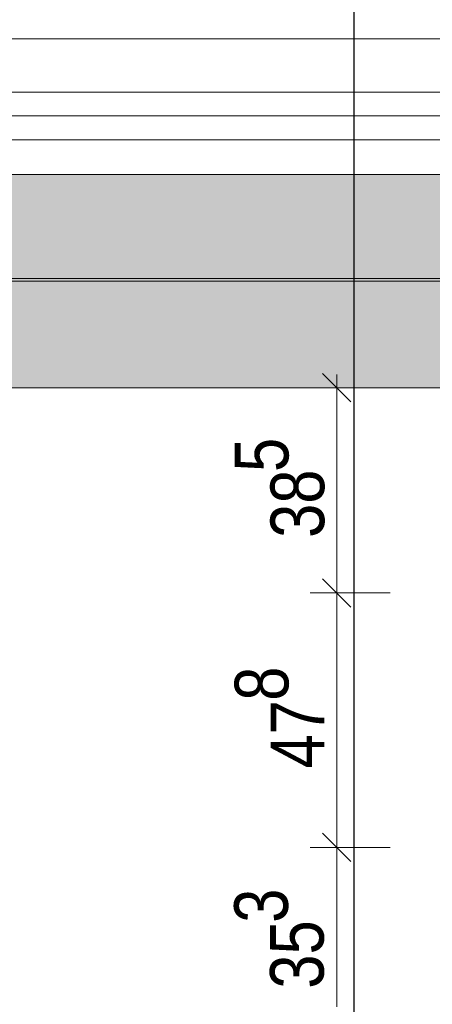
# Model space of a CAD drawing. Extents: x -620 to 300, y 62 to 1107.
# Tile 117 of 256: x -61 to -46, y 965 to 1002. Entities that reach past the tile are written whole.
import ezdxf
from ezdxf.lldxf.tags import DXFTag

# ---------------------------------------------------------------- set-up
doc = ezdxf.new("R2010")
doc.units = 0
doc.layers.get('0').update_dxf_attribs({"lineweight": 35})
for name, color, linetype, lineweight, true_color in [('00_Beschriftung UZ', 3, 'Continuous', 13, 0x00ff00), ('30 -33 Aussenwände- 7 Fassade_ Elemente', 7, 'Continuous', 9, 0x00aacc), ('30 -35 Decken- 1 Konstruktion-Träger- Stahlbeton', 7, 'grob-A06G9FRA8I', 13, 0x33aa00), ('70 -76 Bemaßung- 2 Allgemein', 9, 'Continuous', 5, 0x808080), ('E_Leerrohr_Detailnummer', 1, 'Continuous', 25, 0xff0000)]:
    doc.layers.add(name, color=color, linetype=linetype, lineweight=lineweight, true_color=true_color)
doc.layers.add('70 -71 Achsen- 1 Gebäudeachsen', color=7, linetype='STRICHPUNKT2-A06G9FR98I', lineweight=18)
doc.layers.add('iwb_Schraffur_Unterzug', color=7, linetype='Continuous', lineweight=5, true_color=0xffffcc, plot=False)
doc.styles.get("Standard").update_dxf_attribs({"font": 'ARIALN.TTF'})
tags = doc.linetypes.add('grob-A06G9FRA8I', pattern=[14, 3, -8, 3]).pattern_tags.tags
tags[8:9] = [DXFTag(74, 4), DXFTag(75, 0), DXFTag(340, '0'), DXFTag(46, 0.0), DXFTag(50, 0.0), DXFTag(44, 0.0), DXFTag(45, 0.0)]
tags[6:7] = [DXFTag(74, 4), DXFTag(75, 0), DXFTag(340, '0'), DXFTag(46, 0.0), DXFTag(50, 0.0), DXFTag(44, 0.0), DXFTag(45, 0.0)]
tags[4:5] = [DXFTag(74, 4), DXFTag(75, 0), DXFTag(340, '0'), DXFTag(46, 0.0), DXFTag(50, 0.0), DXFTag(44, 0.0), DXFTag(45, 0.0)]
tags = doc.linetypes.add('STRICHPUNKT2-A06G9FR98I', pattern=[12.7, 6.35, -3.175, 0, -3.175]).pattern_tags.tags
tags[10:11] = [DXFTag(74, 4), DXFTag(75, 0), DXFTag(340, '0'), DXFTag(46, 0.0), DXFTag(50, 0.0), DXFTag(44, 0.0), DXFTag(45, 0.0)]
tags[8:9] = [DXFTag(74, 4), DXFTag(75, 0), DXFTag(340, '0'), DXFTag(46, 0.0), DXFTag(50, 0.0), DXFTag(44, 0.0), DXFTag(45, 0.0)]
tags[6:7] = [DXFTag(74, 4), DXFTag(75, 0), DXFTag(340, '0'), DXFTag(46, 0.0), DXFTag(50, 0.0), DXFTag(44, 0.0), DXFTag(45, 0.0)]
tags[4:5] = [DXFTag(74, 4), DXFTag(75, 0), DXFTag(340, '0'), DXFTag(46, 0.0), DXFTag(50, 0.0), DXFTag(44, 0.0), DXFTag(45, 0.0)]

# ---------------------------------------------------------------- blocks, each defined once
blk = doc.blocks.new('Referenz-A06G9FRB8I')
at = {"layer": '30 -33 Aussenwände- 7 Fassade_ Elemente', "color": 0}
for p, q in [((-67.275, 1001.153), (-43.075, 1001.153)), ((-65.675, 999.153), (-44.675, 999.153)), ((-44.675, 998.253), (-65.675, 998.253)), ((-44.675, 997.353), (-65.675, 997.353)), ((-67.275, 992.153), (-43.075, 992.153))]:
    blk.add_line(p, q, dxfattribs=at)
at = {"layer": '30 -33 Aussenwände- 7 Fassade_ Elemente', "color": 0, "linetype": 'Continuous', "ltscale": 0.13}
for p, q in [((-67.475, 999.153), (-43.075, 999.153)), ((-43.075, 997.353), (-67.475, 997.353)), ((-121.075, 988.053), (34.925, 988.053))]:
    blk.add_line(p, q, dxfattribs=at)
at = {"layer": '30 -33 Aussenwände- 7 Fassade_ Elemente', "color": 0, "linetype": 'Continuous', "lineweight": 18, "ltscale": 0.18}
blk.add_line((-65.675, 998.253), (-44.675, 998.253), dxfattribs=at)
at = {"layer": '30 -35 Decken- 1 Konstruktion-Träger- Stahlbeton', "color": 0}
for p, q in [((75.968, 996.053), (-121.575, 996.053)), ((75.968, 988.053), (-121.575, 988.053))]:
    blk.add_line(p, q, dxfattribs=at)
at = {"layer": '70 -71 Achsen- 1 Gebäudeachsen', "color": 0, "linetype": 'STRICHPUNKT2-A06G9FR98I', "ltscale": 0.18}
blk.add_line((-538.628, 992.053), (75.968, 992.053), dxfattribs=at)
at = {"layer": '70 -76 Bemaßung- 2 Allgemein', "color": 0, "linetype": 'Continuous', "ltscale": 0.13}
for p, q in [((-50.097, 988.584), (-49.036, 987.523)), ((-49.566, 988.553), (-49.566, 986.993)), ((-47.566, 988.053), (-50.566, 988.053)), ((-49.566, 981.414), (-49.566, 986.993)), ((-49.566, 979.853), (-49.566, 981.414)), ((-49.036, 979.823), (-50.097, 980.884)), ((-50.097, 980.884), (-49.036, 979.823)), ((-49.566, 980.853), (-49.566, 979.293)), ((-47.566, 980.353), (-50.566, 980.353)), ((-47.566, 980.353), (-50.566, 980.353)), ((-49.566, 971.864), (-49.566, 979.293)), ((-49.566, 970.303), (-49.566, 971.864)), ((-50.097, 971.334), (-49.036, 970.273)), ((-49.036, 970.273), (-50.097, 971.334)), ((-49.566, 971.303), (-49.566, 969.743)), ((-47.566, 970.803), (-50.566, 970.803)), ((-47.566, 970.803), (-50.566, 970.803)), ((-49.566, 964.814), (-49.566, 969.743))]:
    blk.add_line(p, q, dxfattribs=at)
at = {"layer": '00_Beschriftung UZ', "color": 0, "linetype": 'Continuous', "ltscale": 0.13, "insert": (-79.014, 991.463), "char_height": 1.51033, "attachment_point": 1}
blk.add_mtext('{\\fArial Narrow;UK RD +8,15m/3,35m}', dxfattribs=at)
at = {"layer": '70 -76 Bemaßung- 2 Allgemein', "color": 0, "linetype": 'Continuous', "ltscale": 0.13, "char_height": 2.01377, "attachment_point": 1, "rotation": 90}
for s, insert in [('{\\fArial Narrow;5}', (-53.394, 984.893)), ('{\\fArial Narrow;38}', (-52.052, 982.42)), ('{\\fArial Narrow;8}', (-53.395, 976.306)), ('{\\fArial Narrow;47}', (-52.053, 973.764)), ('{\\fArial Narrow;3}', (-53.413, 967.974)), ('{\\fArial Narrow;35}', (-52.07, 965.501))]:
    blk.add_mtext(s, dxfattribs=dict(at, insert=insert))
blk = doc.blocks.new('Referenz-A06G9FRD8I')
at = {"layer": 'iwb_Schraffur_Unterzug', "linetype": 'Continuous', "ltscale": 0.13}
for points in [[(-538.628, 996.053), (75.968, 996.053), (75.968, 994.399)], [(-538.628, 996.053), (75.968, 994.399), (-538.628, 993.695)], [(-538.628, 993.695), (75.968, 994.399), (75.968, 989.708)], [(-538.628, 993.695), (75.968, 989.708), (-538.628, 990.412)], [(-538.628, 990.412), (75.968, 989.708), (75.968, 988.053)], [(-538.628, 990.412), (75.968, 988.053), (-538.628, 988.053)]]:
    blk.add_solid(points, dxfattribs=at)
blk = doc.blocks.new('Polygon-A06G9FW18I')
at = {"color": 0, "linetype": 'ByBlock', "lineweight": -2, "ltscale": 0.25}
blk.add_line((-48.912, 820.694), (-48.912, 1010.72), dxfattribs=at)

msp = doc.modelspace()

# ---------------------------------------------------------------- block references
at = {"color": 8, "lineweight": 25, "ltscale": 0.25, "true_color": 0x808080}
for name in ['Referenz-A06G9FRB8I', 'Referenz-A06G9FRD8I']:
    msp.add_blockref(name, (0, 0), dxfattribs=at)
at = {"layer": 'E_Leerrohr_Detailnummer', "ltscale": 0.25}
msp.add_blockref('Polygon-A06G9FW18I', (0, 0), dxfattribs=at)

doc.saveas('drawing.dxf')
